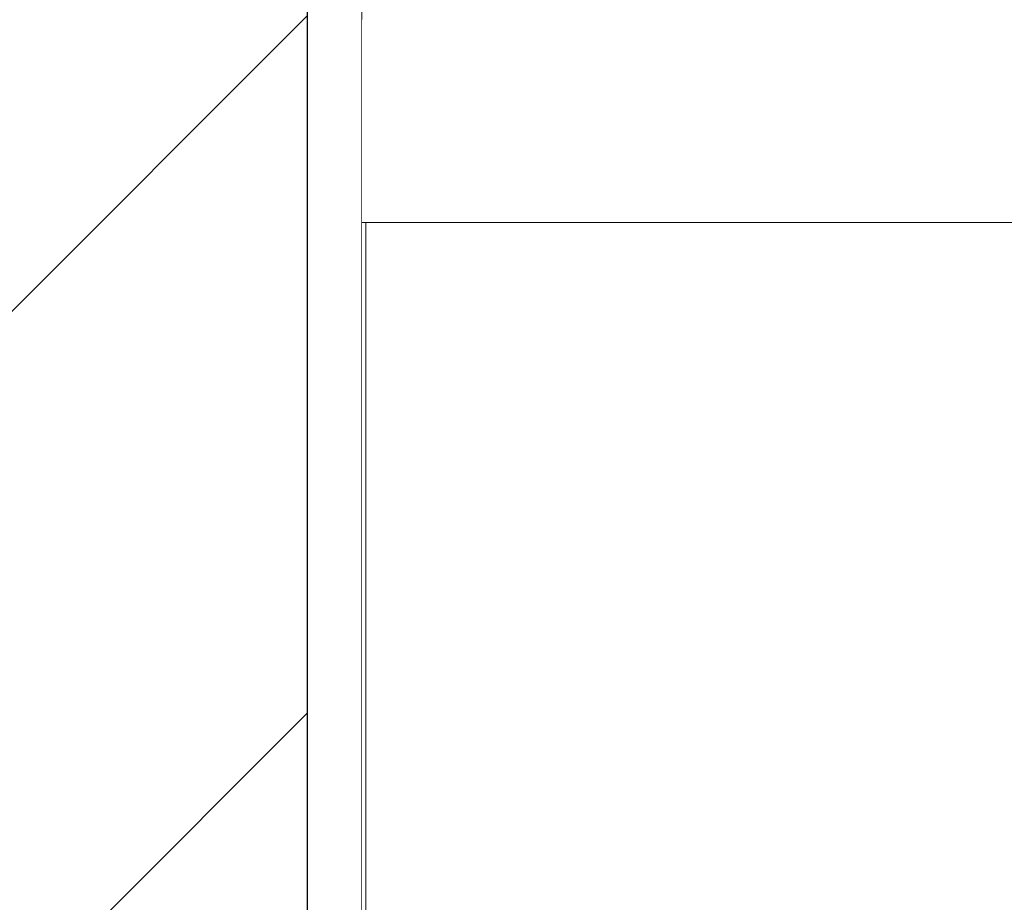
# Model space of a CAD drawing. Header units: millimetres. Extents: x 58537 to 97688, y -8921 to 14216.
# Tile 108 of 189: x 68478 to 68657, y 3456 to 3617. Entities that reach past the tile are written whole.
import ezdxf

# ---------------------------------------------------------------- set-up
doc = ezdxf.new("R2010")
doc.units = ezdxf.units.MM
doc.header["$MEASUREMENT"] = 0
doc.linetypes.add('Wipeout_Contour', pattern=[1000, 0, -1000])
for name, color, linetype in [('Nowe_A-Armatura', 7, 'Continuous'), ('Nowe_A-Wymiary-Zewnętrzne', 7, 'Continuous'), ('Nowe_A-Ściany-Działowe', 7, 'Continuous')]:
    doc.layers.add(name, color=color, linetype=linetype)
for name, color, linetype, lineweight in [('Nowe_A-Armatura_Nr_pióra__1', 7, 'Continuous', 13), ('Nowe_A-Wymiary-Zewnętrzne_Nr_pióra__46', 5, 'Continuous', 15), ('Nowe_A-Ściany-Działowe_Nr_pióra__27', 7, 'Continuous', 25), ('Nowe_A-Ściany-Działowe_Nr_pióra__47', 7, 'Continuous', 15)]:
    doc.layers.add(name, color=color, linetype=linetype, lineweight=lineweight)
doc.layers.add('Nowe_A-Wymiary-Zewnętrzne_Nr_pióra__45', color=7, linetype='Continuous', lineweight=15, true_color=0x40a5ff)
doc.layers.add('Nowe_A-Wymiary-Zewnętrzne_Nr_pióra__85', color=7, linetype='Continuous', lineweight=13, true_color=0x80c2ff)
doc.styles.add('STYL_AUTOMATYCZNY_2', font='arial.ttf')
doc.dimstyles.new('STYL_AUTOMATYCZNY__1', dxfattribs={"dimtxt": 125, "dimasz": 47.5, "dimexe": 0.18, "dimexo": 20, "dimgap": 0, "dimtad": 1, "dimdec": 1, "dimlfac": 0.1, "dimzin": 0, "dimdsep": 46, "dimtxsty": 'STYL_AUTOMATYCZNY_2', "dimblk": 'ARROWHEAD_11', "dimblk1": 'ARROWHEAD_11', "dimblk2": 'ARROWHEAD_11', "dimcen": 0.09, "dimclrd": 256, "dimclre": 256, "dimclrt": 5, "dimadec": 1, "dimazin": 0, "dimtfac": 1, "dimtdec": 4, "dimtmove": 0, "dimatfit": 3, "dimfxl": 0, "dimtolj": 1, "dimtzin": 0, "dimarcsym": 0})

# ---------------------------------------------------------------- blocks, each defined once
blk = doc.blocks.new('ElemPrzekroju_163')
at = {"layer": 'Nowe_A-Ściany-Działowe', "linetype": 'Continuous', "lineweight": 0, "true_color": 0x000000}
h = blk.add_hatch(dxfattribs=at)
h.set_pattern_fill('Bloczki_ceramiczne', color=18, style=0, pattern_type=2)
h.set_pattern_definition([(45, (0, 0), (-63.63961, 63.63961), [])])
h.paths.add_polyline_path([(68415.09, 2750), (68530.09, 2750), (68530.09, 5440), (68415.09, 5440), (68415.09, 5430)])
h = blk.add_hatch(dxfattribs=at)
h.set_pattern_fill('Tynk', color=18, style=0, pattern_type=2)
h.set_pattern_definition([(0, (0, 0), (0, 86.60254), [0, -50]), (0, (25, 43.3), (0, 86.60254), [0, -50])])
h.paths.add_polyline_path([(68540.09, 5440), (68530.09, 5440), (68530.09, 2750), (68540.09, 2750)])
at = {"layer": 'Nowe_A-Ściany-Działowe_Nr_pióra__27', "color": 7, "linetype": 'Continuous', "lineweight": 25}
blk.add_line((68530.09, 5440), (68530.09, 2750), dxfattribs=at)
at = {"layer": 'Nowe_A-Ściany-Działowe_Nr_pióra__47', "color": 7, "linetype": 'Continuous', "lineweight": 15}
blk.add_line((68540.09, 5430), (68540.09, 2890), dxfattribs=at)
blk = doc.blocks.new('ElemPrzekroju_167')
at = {"color": 254, "linetype": 'Wipeout_Contour', "lineweight": 0, "ltscale": 549124.371666}
blk.add_wipeout([(68540.79, 3580), (68540.09, 3580), (68540.09, 2890), (68617.59, 2890), (68617.59, 3040), (68561.99, 3040), (68561.99, 3300.55), (68540.79, 3300)], dxfattribs=at).dxf.layer = 'Nowe_A-Ściany-Działowe'
blk = doc.blocks.new('ElemPrzekroju_169')
at = {"color": 254, "linetype": 'Wipeout_Contour', "lineweight": 0, "ltscale": 205957.56454}
blk.add_wipeout([(68578.66, 3488.72), (68540.79, 3443.41), (68577.07, 3443.74)], dxfattribs=at).dxf.layer = 'Nowe_A-Armatura'
at = {"color": 254, "linetype": 'Wipeout_Contour', "lineweight": 0, "ltscale": 205924.601099}
blk.add_wipeout([(68540.79, 3443.41), (68578.66, 3488.72), (68540.79, 3488.55)], dxfattribs=at).dxf.layer = 'Nowe_A-Armatura'
at = {"color": 254, "linetype": 'Wipeout_Contour', "lineweight": 0, "ltscale": 206068.64861}
blk.add_wipeout([(68616.65, 3488.84), (68577.07, 3443.74), (68613.97, 3443.93)], dxfattribs=at).dxf.layer = 'Nowe_A-Armatura'
at = {"color": 254, "linetype": 'Wipeout_Contour', "lineweight": 0, "ltscale": 206036.588193}
blk.add_wipeout([(68577.07, 3443.74), (68616.65, 3488.84), (68578.66, 3488.72)], dxfattribs=at).dxf.layer = 'Nowe_A-Armatura'
at = {"color": 254, "linetype": 'Wipeout_Contour', "lineweight": 0, "ltscale": 205967.232589}
blk.add_wipeout([(68579.89, 3533.83), (68540.79, 3488.55), (68578.66, 3488.72)], dxfattribs=at).dxf.layer = 'Nowe_A-Armatura'
at = {"color": 254, "linetype": 'Wipeout_Contour', "lineweight": 0, "ltscale": 205932.732175}
blk.add_wipeout([(68540.79, 3488.55), (68579.89, 3533.83), (68540.79, 3533.77)], dxfattribs=at).dxf.layer = 'Nowe_A-Armatura'
at = {"layer": 'Nowe_A-Armatura_Nr_pióra__1', "color": 7, "linetype": 'Continuous', "lineweight": 13}
blk.add_line((68540.79, 3443.41), (68540.79, 3488.55), dxfattribs=at)
at = {"color": 254, "linetype": 'Wipeout_Contour', "lineweight": 0, "ltscale": 206081.826548}
blk.add_wipeout([(68618.74, 3533.89), (68578.66, 3488.72), (68616.65, 3488.84)], dxfattribs=at).dxf.layer = 'Nowe_A-Armatura'
at = {"color": 254, "linetype": 'Wipeout_Contour', "lineweight": 0, "ltscale": 206048.385397}
blk.add_wipeout([(68578.66, 3488.72), (68618.74, 3533.89), (68579.89, 3533.83)], dxfattribs=at).dxf.layer = 'Nowe_A-Armatura'
at = {"color": 254, "linetype": 'Wipeout_Contour', "lineweight": 0, "ltscale": 205976.174287}
blk.add_wipeout([(68580.66, 3579), (68540.79, 3533.77), (68579.89, 3533.83)], dxfattribs=at).dxf.layer = 'Nowe_A-Armatura'
at = {"color": 254, "linetype": 'Wipeout_Contour', "lineweight": 0, "ltscale": 206180.640445}
blk.add_wipeout([(68654.66, 3488.92), (68613.97, 3443.93), (68651.14, 3444.06)], dxfattribs=at).dxf.layer = 'Nowe_A-Armatura'
at = {"color": 254, "linetype": 'Wipeout_Contour', "lineweight": 0, "ltscale": 205940.493018}
blk.add_wipeout([(68540.79, 3533.77), (68580.66, 3579), (68540.79, 3579)], dxfattribs=at).dxf.layer = 'Nowe_A-Armatura'
at = {"color": 254, "linetype": 'Wipeout_Contour', "lineweight": 0, "ltscale": 206149.34266}
blk.add_wipeout([(68613.97, 3443.93), (68654.66, 3488.92), (68616.65, 3488.84)], dxfattribs=at).dxf.layer = 'Nowe_A-Armatura'
at = {"layer": 'Nowe_A-Armatura_Nr_pióra__1', "color": 7, "linetype": 'Continuous', "lineweight": 13}
blk.add_line((68540.79, 3488.55), (68540.79, 3533.77), dxfattribs=at)
at = {"color": 254, "linetype": 'Wipeout_Contour', "lineweight": 0, "ltscale": 206093.858011}
blk.add_wipeout([(68620.52, 3579), (68579.89, 3533.83), (68618.74, 3533.89)], dxfattribs=at).dxf.layer = 'Nowe_A-Armatura'
at = {"color": 254, "linetype": 'Wipeout_Contour', "lineweight": 0, "ltscale": 206059.153251}
blk.add_wipeout([(68579.89, 3533.83), (68620.52, 3579), (68580.66, 3579)], dxfattribs=at).dxf.layer = 'Nowe_A-Armatura'
at = {"color": 254, "linetype": 'Wipeout_Contour', "lineweight": 0, "ltscale": 206019.362462}
blk.add_wipeout([(68580.66, 3580), (68578.44, 3580), (68580.66, 3579)], dxfattribs=at).dxf.layer = 'Nowe_A-Armatura'
at = {"color": 254, "linetype": 'Wipeout_Contour', "lineweight": 0, "ltscale": 206138.783468}
blk.add_wipeout([(68620.52, 3580), (68618.3, 3580), (68620.52, 3579)], dxfattribs=at).dxf.layer = 'Nowe_A-Armatura'
at = {"color": 254, "linetype": 'Wipeout_Contour', "lineweight": 0, "ltscale": 206196.402215}
blk.add_wipeout([(68657.43, 3533.95), (68616.65, 3488.84), (68654.66, 3488.92)], dxfattribs=at).dxf.layer = 'Nowe_A-Armatura'
at = {"color": 254, "linetype": 'Wipeout_Contour', "lineweight": 0, "ltscale": 343283.169433}
blk.add_wipeout([(68540.79, 3579), (68580.66, 3579), (68578.44, 3580), (68575.9, 3580), (68540.79, 3580)], dxfattribs=at).dxf.layer = 'Nowe_A-Armatura'
at = {"color": 254, "linetype": 'Wipeout_Contour', "lineweight": 0, "ltscale": 206163.749743}
blk.add_wipeout([(68616.65, 3488.84), (68657.43, 3533.95), (68618.74, 3533.89)], dxfattribs=at).dxf.layer = 'Nowe_A-Armatura'
at = {"layer": 'Nowe_A-Armatura_Nr_pióra__1', "color": 7, "linetype": 'Continuous', "lineweight": 13}
blk.add_line((68540.79, 3533.77), (68540.79, 3579), dxfattribs=at)
at = {"color": 254, "linetype": 'Wipeout_Contour', "lineweight": 0, "ltscale": 205911.645691}
blk.add_wipeout([(68540.09, 3580), (68550.09, 3580), (68540.09, 3591.9)], dxfattribs=at).dxf.layer = 'Nowe_A-Armatura'
at = {"color": 254, "linetype": 'Wipeout_Contour', "lineweight": 0, "ltscale": 206000.574221}
blk.add_wipeout([(68568.52, 3580), (68575.9, 3580), (68575.9, 3591.9)], dxfattribs=at).dxf.layer = 'Nowe_A-Armatura'
at = {"color": 254, "linetype": 'Wipeout_Contour', "lineweight": 0, "ltscale": 343479.008187}
blk.add_wipeout([(68612.46, 3580), (68580.66, 3580), (68580.66, 3579), (68620.52, 3579), (68618.3, 3580)], dxfattribs=at).dxf.layer = 'Nowe_A-Armatura'
at = {"color": 254, "linetype": 'Wipeout_Contour', "lineweight": 0, "ltscale": 206292.827523}
blk.add_wipeout([(68692.64, 3489.01), (68651.14, 3444.06), (68688.28, 3444.19)], dxfattribs=at).dxf.layer = 'Nowe_A-Armatura'
at = {"color": 254, "linetype": 'Wipeout_Contour', "lineweight": 0, "ltscale": 205921.307345}
blk.add_wipeout([(68550.09, 3591.9), (68540.09, 3591.9), (68550.09, 3580)], dxfattribs=at).dxf.layer = 'Nowe_A-Armatura'
at = {"color": 254, "linetype": 'Wipeout_Contour', "lineweight": 0, "ltscale": 205994.876606}
blk.add_wipeout([(68575.9, 3591.9), (68568.52, 3591.9), (68568.52, 3580)], dxfattribs=at).dxf.layer = 'Nowe_A-Armatura'
at = {"color": 254, "linetype": 'Wipeout_Contour', "lineweight": 0, "ltscale": 206211.112424}
blk.add_wipeout([(68660.36, 3579), (68618.74, 3533.89), (68657.43, 3533.95)], dxfattribs=at).dxf.layer = 'Nowe_A-Armatura'
at = {"color": 254, "linetype": 'Wipeout_Contour', "lineweight": 0, "ltscale": 206262.369544}
blk.add_wipeout([(68651.14, 3444.06), (68692.64, 3489.01), (68654.66, 3488.92)], dxfattribs=at).dxf.layer = 'Nowe_A-Armatura'
at = {"layer": 'Nowe_A-Armatura_Nr_pióra__1', "color": 7, "linetype": 'Continuous', "lineweight": 13}
blk.add_line((68540.79, 3579), (68540.79, 3580), dxfattribs=at)
at = {"color": 254, "linetype": 'Wipeout_Contour', "lineweight": 0, "ltscale": 205977.066303}
blk.add_wipeout([(68559.74, 3580), (68568.52, 3580), (68568.52, 3591.9)], dxfattribs=at).dxf.layer = 'Nowe_A-Armatura'
at = {"color": 254, "linetype": 'Wipeout_Contour', "lineweight": 0, "ltscale": 206019.00907}
blk.add_wipeout([(68581.44, 3591.9), (68575.9, 3580), (68581.44, 3580)], dxfattribs=at).dxf.layer = 'Nowe_A-Armatura'
at = {"color": 254, "linetype": 'Wipeout_Contour', "lineweight": 0, "ltscale": 206177.520904}
blk.add_wipeout([(68618.74, 3533.89), (68660.36, 3579), (68620.52, 3579)], dxfattribs=at).dxf.layer = 'Nowe_A-Armatura'
at = {"color": 254, "linetype": 'Wipeout_Contour', "lineweight": 0, "ltscale": 205969.97068}
blk.add_wipeout([(68568.52, 3591.9), (68559.74, 3591.9), (68559.74, 3580)], dxfattribs=at).dxf.layer = 'Nowe_A-Armatura'
at = {"color": 254, "linetype": 'Wipeout_Contour', "lineweight": 0, "ltscale": 206015.14888}
blk.add_wipeout([(68575.9, 3591.9), (68575.9, 3580), (68581.44, 3591.9)], dxfattribs=at).dxf.layer = 'Nowe_A-Armatura'
at = {"color": 254, "linetype": 'Wipeout_Contour', "lineweight": 0, "ltscale": 343675.319203}
blk.add_wipeout([(68620.52, 3579), (68660.36, 3579), (68658.15, 3580), (68649.56, 3580), (68620.52, 3580)], dxfattribs=at).dxf.layer = 'Nowe_A-Armatura'
at = {"color": 254, "linetype": 'Wipeout_Contour', "lineweight": 0, "ltscale": 206310.922638}
blk.add_wipeout([(68696.07, 3534.03), (68654.66, 3488.92), (68692.64, 3489.01)], dxfattribs=at).dxf.layer = 'Nowe_A-Armatura'
at = {"layer": 'Nowe_A-Armatura_Nr_pióra__1', "color": 7, "linetype": 'Continuous', "lineweight": 13}
blk.add_line((68568.52, 3580), (68575.9, 3580), dxfattribs=at)
at = {"color": 254, "linetype": 'Wipeout_Contour', "lineweight": 0, "ltscale": 205949.893398}
blk.add_wipeout([(68550.09, 3580), (68559.74, 3580), (68559.74, 3591.9)], dxfattribs=at).dxf.layer = 'Nowe_A-Armatura'
at = {"color": 254, "linetype": 'Wipeout_Contour', "lineweight": 0, "ltscale": 206254.847614}
blk.add_wipeout([(68662.69, 3591.9), (68649.56, 3580), (68662.69, 3580)], dxfattribs=at).dxf.layer = 'Nowe_A-Armatura'
at = {"color": 254, "linetype": 'Wipeout_Contour', "lineweight": 0, "ltscale": 206278.947015}
blk.add_wipeout([(68654.66, 3488.92), (68696.07, 3534.03), (68657.43, 3533.95)], dxfattribs=at).dxf.layer = 'Nowe_A-Armatura'
at = {"color": 254, "linetype": 'Wipeout_Contour', "lineweight": 0, "ltscale": 205941.929056}
blk.add_wipeout([(68550.09, 3580), (68559.74, 3591.9), (68550.09, 3591.9)], dxfattribs=at).dxf.layer = 'Nowe_A-Armatura'
at = {"color": 254, "linetype": 'Wipeout_Contour', "lineweight": 0, "ltscale": 206243.406983}
blk.add_wipeout([(68649.56, 3580), (68662.69, 3591.9), (68649.56, 3591.9)], dxfattribs=at).dxf.layer = 'Nowe_A-Armatura'
at = {"color": 254, "linetype": 'Wipeout_Contour', "lineweight": 0, "ltscale": 206328.132486}
blk.add_wipeout([(68700.17, 3579), (68657.43, 3533.95), (68696.07, 3534.03)], dxfattribs=at).dxf.layer = 'Nowe_A-Armatura'
at = {"layer": 'Nowe_A-Armatura_Nr_pióra__1', "color": 7, "linetype": 'Continuous', "lineweight": 13}
for p, q in [((68540.09, 3580), (68550.09, 3580)), ((68550.09, 3580), (68559.74, 3580)), ((68559.74, 3580), (68568.52, 3580))]:
    blk.add_line(p, q, dxfattribs=at)
at = {"color": 254, "linetype": 'Wipeout_Contour', "lineweight": 0, "ltscale": 205913.536956}
blk.add_wipeout([(68540.09, 3591.9), (68550.09, 3591.9), (68540.09, 3604.26)], dxfattribs=at).dxf.layer = 'Nowe_A-Armatura'
at = {"color": 254, "linetype": 'Wipeout_Contour', "lineweight": 0, "ltscale": 206215.800782}
blk.add_wipeout([(68649.56, 3591.9), (68636.72, 3580), (68649.56, 3580)], dxfattribs=at).dxf.layer = 'Nowe_A-Armatura'
at = {"color": 254, "linetype": 'Wipeout_Contour', "lineweight": 0, "ltscale": 206295.680141}
blk.add_wipeout([(68657.43, 3533.95), (68700.17, 3579), (68660.36, 3579)], dxfattribs=at).dxf.layer = 'Nowe_A-Armatura'
at = {"color": 254, "linetype": 'Wipeout_Contour', "lineweight": 0, "ltscale": 205923.224914}
blk.add_wipeout([(68550.09, 3604.26), (68540.09, 3604.26), (68550.09, 3591.9)], dxfattribs=at).dxf.layer = 'Nowe_A-Armatura'
at = {"color": 254, "linetype": 'Wipeout_Contour', "lineweight": 0, "ltscale": 206204.64989}
blk.add_wipeout([(68636.72, 3591.9), (68636.72, 3580), (68649.56, 3591.9)], dxfattribs=at).dxf.layer = 'Nowe_A-Armatura'
at = {"layer": 'Nowe_A-Armatura_Nr_pióra__1', "color": 7, "linetype": 'Continuous', "lineweight": 13}
blk.add_line((68649.56, 3580), (68662.69, 3580), dxfattribs=at)
at = {"color": 254, "linetype": 'Wipeout_Contour', "lineweight": 0, "ltscale": 205915.502884}
blk.add_wipeout([(68540.09, 3604.26), (68550.09, 3604.26), (68540.09, 3617)], dxfattribs=at).dxf.layer = 'Nowe_A-Armatura'
at = {"color": 254, "linetype": 'Wipeout_Contour', "lineweight": 0, "ltscale": 206177.772584}
blk.add_wipeout([(68624.32, 3580), (68636.72, 3580), (68636.72, 3591.9)], dxfattribs=at).dxf.layer = 'Nowe_A-Armatura'
at = {"color": 254, "linetype": 'Wipeout_Contour', "lineweight": 0, "ltscale": 205925.213179}
blk.add_wipeout([(68550.09, 3617), (68540.09, 3617), (68550.09, 3604.26)], dxfattribs=at).dxf.layer = 'Nowe_A-Armatura'
at = {"color": 254, "linetype": 'Wipeout_Contour', "lineweight": 0, "ltscale": 206167.061221}
blk.add_wipeout([(68636.72, 3591.9), (68624.32, 3591.9), (68624.32, 3580)], dxfattribs=at).dxf.layer = 'Nowe_A-Armatura'
at = {"layer": 'Nowe_A-Armatura_Nr_pióra__1', "color": 7, "linetype": 'Continuous', "lineweight": 13}
blk.add_line((68636.72, 3580), (68649.56, 3580), dxfattribs=at)
at = {"color": 254, "linetype": 'Wipeout_Contour', "lineweight": 0, "ltscale": 205951.784309}
blk.add_wipeout([(68550.09, 3591.9), (68559.74, 3591.9), (68559.74, 3604.26)], dxfattribs=at).dxf.layer = 'Nowe_A-Armatura'
at = {"color": 254, "linetype": 'Wipeout_Contour', "lineweight": 0, "ltscale": 206141.162472}
blk.add_wipeout([(68612.46, 3580), (68624.32, 3580), (68624.32, 3591.9)], dxfattribs=at).dxf.layer = 'Nowe_A-Armatura'
at = {"color": 254, "linetype": 'Wipeout_Contour', "lineweight": 0, "ltscale": 205943.84643}
blk.add_wipeout([(68550.09, 3591.9), (68559.74, 3604.26), (68550.09, 3604.26)], dxfattribs=at).dxf.layer = 'Nowe_A-Armatura'
at = {"color": 254, "linetype": 'Wipeout_Contour', "lineweight": 0, "ltscale": 206130.990497}
blk.add_wipeout([(68624.32, 3591.9), (68612.46, 3591.9), (68612.46, 3580)], dxfattribs=at).dxf.layer = 'Nowe_A-Armatura'
at = {"layer": 'Nowe_A-Armatura_Nr_pióra__1', "color": 7, "linetype": 'Continuous', "lineweight": 13}
blk.add_line((68624.32, 3580), (68636.72, 3580), dxfattribs=at)
at = {"color": 254, "linetype": 'Wipeout_Contour', "lineweight": 0, "ltscale": 205953.749869}
blk.add_wipeout([(68550.09, 3604.26), (68559.74, 3604.26), (68559.74, 3617)], dxfattribs=at).dxf.layer = 'Nowe_A-Armatura'
at = {"color": 254, "linetype": 'Wipeout_Contour', "lineweight": 0, "ltscale": 206106.319968}
blk.add_wipeout([(68601.29, 3580), (68612.46, 3580), (68612.46, 3591.9)], dxfattribs=at).dxf.layer = 'Nowe_A-Armatura'
at = {"color": 254, "linetype": 'Wipeout_Contour', "lineweight": 0, "ltscale": 205945.834494}
blk.add_wipeout([(68550.09, 3604.26), (68559.74, 3617), (68550.09, 3617)], dxfattribs=at).dxf.layer = 'Nowe_A-Armatura'
at = {"color": 254, "linetype": 'Wipeout_Contour', "lineweight": 0, "ltscale": 206096.837171}
blk.add_wipeout([(68612.46, 3591.9), (68601.29, 3591.9), (68601.29, 3580)], dxfattribs=at).dxf.layer = 'Nowe_A-Armatura'
at = {"layer": 'Nowe_A-Armatura_Nr_pióra__1', "color": 7, "linetype": 'Continuous', "lineweight": 13}
blk.add_line((68612.46, 3580), (68624.32, 3580), dxfattribs=at)
at = {"color": 254, "linetype": 'Wipeout_Contour', "lineweight": 0, "ltscale": 205978.956965}
blk.add_wipeout([(68559.74, 3591.9), (68568.52, 3591.9), (68568.52, 3604.26)], dxfattribs=at).dxf.layer = 'Nowe_A-Armatura'
at = {"color": 254, "linetype": 'Wipeout_Contour', "lineweight": 0, "ltscale": 206073.644525}
blk.add_wipeout([(68590.91, 3580), (68601.29, 3580), (68601.29, 3591.9)], dxfattribs=at).dxf.layer = 'Nowe_A-Armatura'
at = {"color": 254, "linetype": 'Wipeout_Contour', "lineweight": 0, "ltscale": 205971.887793}
blk.add_wipeout([(68568.52, 3604.26), (68559.74, 3604.26), (68559.74, 3591.9)], dxfattribs=at).dxf.layer = 'Nowe_A-Armatura'
at = {"color": 254, "linetype": 'Wipeout_Contour', "lineweight": 0, "ltscale": 206064.950761}
blk.add_wipeout([(68601.29, 3591.9), (68590.91, 3591.9), (68590.91, 3580)], dxfattribs=at).dxf.layer = 'Nowe_A-Armatura'
at = {"layer": 'Nowe_A-Armatura_Nr_pióra__1', "color": 7, "linetype": 'Continuous', "lineweight": 13}
blk.add_line((68601.29, 3580), (68612.46, 3580), dxfattribs=at)
at = {"color": 254, "linetype": 'Wipeout_Contour', "lineweight": 0, "ltscale": 205980.922266}
blk.add_wipeout([(68559.74, 3604.26), (68568.52, 3604.26), (68568.52, 3617)], dxfattribs=at).dxf.layer = 'Nowe_A-Armatura'
at = {"color": 254, "linetype": 'Wipeout_Contour', "lineweight": 0, "ltscale": 206043.455705}
blk.add_wipeout([(68590.91, 3591.9), (68581.44, 3580), (68590.91, 3580)], dxfattribs=at).dxf.layer = 'Nowe_A-Armatura'
at = {"color": 254, "linetype": 'Wipeout_Contour', "lineweight": 0, "ltscale": 205973.875587}
blk.add_wipeout([(68568.52, 3617), (68559.74, 3617), (68559.74, 3604.26)], dxfattribs=at).dxf.layer = 'Nowe_A-Armatura'
at = {"color": 254, "linetype": 'Wipeout_Contour', "lineweight": 0, "ltscale": 206035.6708}
blk.add_wipeout([(68581.44, 3591.9), (68581.44, 3580), (68590.91, 3591.9)], dxfattribs=at).dxf.layer = 'Nowe_A-Armatura'
at = {"layer": 'Nowe_A-Armatura_Nr_pióra__1', "color": 7, "linetype": 'Continuous', "lineweight": 13}
for p, q in [((68575.9, 3580), (68581.44, 3580)), ((68581.44, 3580), (68590.91, 3580)), ((68590.91, 3580), (68601.29, 3580))]:
    blk.add_line(p, q, dxfattribs=at)
at = {"color": 254, "linetype": 'Wipeout_Contour', "lineweight": 0, "ltscale": 206045.345758}
blk.add_wipeout([(68581.44, 3591.9), (68590.91, 3591.9), (68590.91, 3604.26)], dxfattribs=at).dxf.layer = 'Nowe_A-Armatura'
at = {"color": 254, "linetype": 'Wipeout_Contour', "lineweight": 0, "ltscale": 206037.587302}
blk.add_wipeout([(68590.91, 3604.26), (68581.44, 3604.26), (68581.44, 3591.9)], dxfattribs=at).dxf.layer = 'Nowe_A-Armatura'
at = {"color": 254, "linetype": 'Wipeout_Contour', "lineweight": 0, "ltscale": 206020.899348}
blk.add_wipeout([(68581.44, 3604.26), (68575.9, 3591.9), (68581.44, 3591.9)], dxfattribs=at).dxf.layer = 'Nowe_A-Armatura'
at = {"color": 254, "linetype": 'Wipeout_Contour', "lineweight": 0, "ltscale": 206075.534301}
blk.add_wipeout([(68590.91, 3591.9), (68601.29, 3591.9), (68601.29, 3604.26)], dxfattribs=at).dxf.layer = 'Nowe_A-Armatura'
at = {"color": 254, "linetype": 'Wipeout_Contour', "lineweight": 0, "ltscale": 206017.065573}
blk.add_wipeout([(68575.9, 3604.26), (68575.9, 3591.9), (68581.44, 3604.26)], dxfattribs=at).dxf.layer = 'Nowe_A-Armatura'
at = {"color": 254, "linetype": 'Wipeout_Contour', "lineweight": 0, "ltscale": 206066.86699}
blk.add_wipeout([(68601.29, 3604.26), (68590.91, 3604.26), (68590.91, 3591.9)], dxfattribs=at).dxf.layer = 'Nowe_A-Armatura'
at = {"color": 254, "linetype": 'Wipeout_Contour', "lineweight": 0, "ltscale": 206047.310425}
blk.add_wipeout([(68581.44, 3604.26), (68590.91, 3604.26), (68590.91, 3617)], dxfattribs=at).dxf.layer = 'Nowe_A-Armatura'
at = {"color": 254, "linetype": 'Wipeout_Contour', "lineweight": 0, "ltscale": 206039.574461}
blk.add_wipeout([(68590.91, 3617), (68581.44, 3617), (68581.44, 3604.26)], dxfattribs=at).dxf.layer = 'Nowe_A-Armatura'
at = {"color": 254, "linetype": 'Wipeout_Contour', "lineweight": 0, "ltscale": 206022.864249}
blk.add_wipeout([(68575.9, 3604.26), (68581.44, 3604.26), (68581.44, 3617)], dxfattribs=at).dxf.layer = 'Nowe_A-Armatura'
at = {"color": 254, "linetype": 'Wipeout_Contour', "lineweight": 0, "ltscale": 206077.49868}
blk.add_wipeout([(68590.91, 3604.26), (68601.29, 3604.26), (68601.29, 3617)], dxfattribs=at).dxf.layer = 'Nowe_A-Armatura'
at = {"color": 254, "linetype": 'Wipeout_Contour', "lineweight": 0, "ltscale": 206019.052931}
blk.add_wipeout([(68581.44, 3617), (68575.9, 3617), (68575.9, 3604.26)], dxfattribs=at).dxf.layer = 'Nowe_A-Armatura'
at = {"color": 254, "linetype": 'Wipeout_Contour', "lineweight": 0, "ltscale": 206068.853867}
blk.add_wipeout([(68601.29, 3617), (68590.91, 3617), (68590.91, 3604.26)], dxfattribs=at).dxf.layer = 'Nowe_A-Armatura'
at = {"color": 254, "linetype": 'Wipeout_Contour', "lineweight": 0, "ltscale": 206002.464668}
blk.add_wipeout([(68568.52, 3591.9), (68575.9, 3591.9), (68575.9, 3604.26)], dxfattribs=at).dxf.layer = 'Nowe_A-Armatura'
at = {"color": 254, "linetype": 'Wipeout_Contour', "lineweight": 0, "ltscale": 206108.209444}
blk.add_wipeout([(68601.29, 3591.9), (68612.46, 3591.9), (68612.46, 3604.26)], dxfattribs=at).dxf.layer = 'Nowe_A-Armatura'
at = {"color": 254, "linetype": 'Wipeout_Contour', "lineweight": 0, "ltscale": 205996.793487}
blk.add_wipeout([(68568.52, 3604.26), (68568.52, 3591.9), (68575.9, 3604.26)], dxfattribs=at).dxf.layer = 'Nowe_A-Armatura'
at = {"color": 254, "linetype": 'Wipeout_Contour', "lineweight": 0, "ltscale": 206098.753103}
blk.add_wipeout([(68612.46, 3604.26), (68601.29, 3604.26), (68601.29, 3591.9)], dxfattribs=at).dxf.layer = 'Nowe_A-Armatura'
at = {"color": 254, "linetype": 'Wipeout_Contour', "lineweight": 0, "ltscale": 206004.429744}
blk.add_wipeout([(68575.9, 3617), (68568.52, 3604.26), (68575.9, 3604.26)], dxfattribs=at).dxf.layer = 'Nowe_A-Armatura'
at = {"color": 254, "linetype": 'Wipeout_Contour', "lineweight": 0, "ltscale": 206110.173512}
blk.add_wipeout([(68601.29, 3604.26), (68612.46, 3604.26), (68612.46, 3617)], dxfattribs=at).dxf.layer = 'Nowe_A-Armatura'
at = {"color": 254, "linetype": 'Wipeout_Contour', "lineweight": 0, "ltscale": 205998.781041}
blk.add_wipeout([(68568.52, 3617), (68568.52, 3604.26), (68575.9, 3617)], dxfattribs=at).dxf.layer = 'Nowe_A-Armatura'
at = {"color": 254, "linetype": 'Wipeout_Contour', "lineweight": 0, "ltscale": 206100.739673}
blk.add_wipeout([(68612.46, 3617), (68601.29, 3617), (68601.29, 3604.26)], dxfattribs=at).dxf.layer = 'Nowe_A-Armatura'
at = {"color": 254, "linetype": 'Wipeout_Contour', "lineweight": 0, "ltscale": 206143.051628}
blk.add_wipeout([(68612.46, 3591.9), (68624.32, 3591.9), (68624.32, 3604.26)], dxfattribs=at).dxf.layer = 'Nowe_A-Armatura'
at = {"color": 254, "linetype": 'Wipeout_Contour', "lineweight": 0, "ltscale": 206132.906112}
blk.add_wipeout([(68624.32, 3604.26), (68612.46, 3604.26), (68612.46, 3591.9)], dxfattribs=at).dxf.layer = 'Nowe_A-Armatura'
at = {"color": 254, "linetype": 'Wipeout_Contour', "lineweight": 0, "ltscale": 206145.015364}
blk.add_wipeout([(68624.32, 3617), (68612.46, 3604.26), (68624.32, 3604.26)], dxfattribs=at).dxf.layer = 'Nowe_A-Armatura'
at = {"color": 254, "linetype": 'Wipeout_Contour', "lineweight": 0, "ltscale": 206134.892353}
blk.add_wipeout([(68612.46, 3617), (68612.46, 3604.26), (68624.32, 3617)], dxfattribs=at).dxf.layer = 'Nowe_A-Armatura'
at = {"color": 254, "linetype": 'Wipeout_Contour', "lineweight": 0, "ltscale": 206179.661405}
blk.add_wipeout([(68624.32, 3591.9), (68636.72, 3591.9), (68636.72, 3604.26)], dxfattribs=at).dxf.layer = 'Nowe_A-Armatura'
at = {"color": 254, "linetype": 'Wipeout_Contour', "lineweight": 0, "ltscale": 206168.976501}
blk.add_wipeout([(68624.32, 3604.26), (68624.32, 3591.9), (68636.72, 3604.26)], dxfattribs=at).dxf.layer = 'Nowe_A-Armatura'
at = {"color": 254, "linetype": 'Wipeout_Contour', "lineweight": 0, "ltscale": 206181.624792}
blk.add_wipeout([(68636.72, 3617), (68624.32, 3604.26), (68636.72, 3604.26)], dxfattribs=at).dxf.layer = 'Nowe_A-Armatura'
at = {"color": 254, "linetype": 'Wipeout_Contour', "lineweight": 0, "ltscale": 206170.962394}
blk.add_wipeout([(68624.32, 3617), (68624.32, 3604.26), (68636.72, 3617)], dxfattribs=at).dxf.layer = 'Nowe_A-Armatura'
at = {"color": 254, "linetype": 'Wipeout_Contour', "lineweight": 0, "ltscale": 206217.689255}
blk.add_wipeout([(68649.56, 3604.26), (68636.72, 3591.9), (68649.56, 3591.9)], dxfattribs=at).dxf.layer = 'Nowe_A-Armatura'
at = {"color": 254, "linetype": 'Wipeout_Contour', "lineweight": 0, "ltscale": 206206.564821}
blk.add_wipeout([(68636.72, 3604.26), (68636.72, 3591.9), (68649.56, 3604.26)], dxfattribs=at).dxf.layer = 'Nowe_A-Armatura'
at = {"color": 254, "linetype": 'Wipeout_Contour', "lineweight": 0, "ltscale": 206219.65228}
blk.add_wipeout([(68636.72, 3604.26), (68649.56, 3604.26), (68649.56, 3617)], dxfattribs=at).dxf.layer = 'Nowe_A-Armatura'
at = {"color": 254, "linetype": 'Wipeout_Contour', "lineweight": 0, "ltscale": 206208.550352}
blk.add_wipeout([(68649.56, 3617), (68636.72, 3617), (68636.72, 3604.26)], dxfattribs=at).dxf.layer = 'Nowe_A-Armatura'
at = {"color": 254, "linetype": 'Wipeout_Contour', "lineweight": 0, "ltscale": 206256.735729}
blk.add_wipeout([(68649.56, 3591.9), (68662.69, 3591.9), (68662.69, 3604.26)], dxfattribs=at).dxf.layer = 'Nowe_A-Armatura'
at = {"color": 254, "linetype": 'Wipeout_Contour', "lineweight": 0, "ltscale": 206245.321554}
blk.add_wipeout([(68662.69, 3604.26), (68649.56, 3604.26), (68649.56, 3591.9)], dxfattribs=at).dxf.layer = 'Nowe_A-Armatura'
at = {"color": 254, "linetype": 'Wipeout_Contour', "lineweight": 0, "ltscale": 206258.698382}
blk.add_wipeout([(68649.56, 3604.26), (68662.69, 3604.26), (68662.69, 3617)], dxfattribs=at).dxf.layer = 'Nowe_A-Armatura'
at = {"color": 254, "linetype": 'Wipeout_Contour', "lineweight": 0, "ltscale": 206247.306712}
blk.add_wipeout([(68662.69, 3617), (68649.56, 3617), (68649.56, 3604.26)], dxfattribs=at).dxf.layer = 'Nowe_A-Armatura'
blk = doc.blocks.new('*D977')
at = {"layer": 'Nowe_A-Wymiary-Zewnętrzne_Nr_pióra__45', "linetype": 'Continuous', "lineweight": 15, "true_color": 0x40a5ff}
for points in [[(66434, 5430), (66434.95, 5425.22), (66437.66, 5421.16), (66441.72, 5418.45), (66446.5, 5417.5), (66451.28, 5418.45), (66455.34, 5421.16), (66458.05, 5425.22), (66459, 5430), (66458.05, 5434.78), (66455.34, 5438.84), (66451.28, 5441.55), (66446.5, 5442.5), (66441.72, 5441.55), (66437.66, 5438.84), (66434.95, 5434.78)], [(66434, 2890), (66434.95, 2885.22), (66437.66, 2881.16), (66441.72, 2878.45), (66446.5, 2877.5), (66451.28, 2878.45), (66455.34, 2881.16), (66458.05, 2885.22), (66459, 2890), (66458.05, 2894.78), (66455.34, 2898.84), (66451.28, 2901.55), (66446.5, 2902.5), (66441.72, 2901.55), (66437.66, 2898.84), (66434.95, 2894.78)]]:
    blk.add_hatch(color=161, dxfattribs=at).paths.add_polyline_path(points)
at = {"layer": 'Nowe_A-Wymiary-Zewnętrzne_Nr_pióra__45', "color": 161, "linetype": 'Continuous', "lineweight": 15, "true_color": 0x40a5ff}
for centre in [(66446.5, 5430), (66446.5, 2890)]:
    blk.add_circle(centre, 12.5, dxfattribs=at)
at = {"layer": 'Nowe_A-Wymiary-Zewnętrzne_Nr_pióra__85', "color": 151, "linetype": 'Continuous', "lineweight": 13, "true_color": 0x80c2ff}
for p, q in [((66446.5, 2902.5), (66446.5, 5417.5)), ((66434, 2890), (66399.62, 2890)), ((66493.37, 2890), (66459, 2890))]:
    blk.add_line(p, q, dxfattribs=at)
at = {"layer": 'Nowe_A-Wymiary-Zewnętrzne_Nr_pióra__46', "color": 5, "lineweight": 15, "char_height": 125, "attachment_point": 7, "rotation": 90, "style": 'STYL_AUTOMATYCZNY_2'}
for s, insert in [('\\A1;{\\pql;\\fArial|b0|i0|c238|p0;\\W1.000000;21,0}', (66421.5, 5083.85)), ('\\A1;{\\pql;\\fArial|b0|i0|c238|p0;\\W1.000000;254,0}', (66421.5, 3945.5)), ('\\A1;{\\pql;\\fArial|b0|i0|c238|p0;\\W1.000000;14,0}', (66421.5, 2902.5))]:
    blk.add_mtext(s, dxfattribs=dict(at, insert=insert))
blk = doc.blocks.new('ARROWHEAD_11')
at = {"color": 0, "linetype": 'Continuous', "lineweight": 0}
blk.add_line((0, 0), (-1, 0), dxfattribs=at)
at = {"color": 0, "linetype": 'Continuous', "lineweight": 0, "const_width": 0.25, "flags": 128}
blk.add_lwpolyline([(-0.125, 0, 1), (0.125, 0, 1)], format="xyb", close=True, dxfattribs=at)
blk = doc.blocks.new('*D1017')
at = {"layer": 'Nowe_A-Wymiary-Zewnętrzne_Nr_pióra__45', "linetype": 'Continuous', "lineweight": 15, "true_color": 0x40a5ff}
for points in [[(93173.54, 5090), (93174.49, 5085.22), (93177.2, 5081.16), (93181.25, 5078.45), (93186.04, 5077.5), (93190.82, 5078.45), (93194.88, 5081.16), (93197.59, 5085.22), (93198.54, 5090), (93197.59, 5094.78), (93194.88, 5098.84), (93190.82, 5101.55), (93186.04, 5102.5), (93181.25, 5101.55), (93177.2, 5098.84), (93174.49, 5094.78)], [(93173.54, 2890), (93174.49, 2885.22), (93177.2, 2881.16), (93181.25, 2878.45), (93186.04, 2877.5), (93190.82, 2878.45), (93194.88, 2881.16), (93197.59, 2885.22), (93198.54, 2890), (93197.59, 2894.78), (93194.88, 2898.84), (93190.82, 2901.55), (93186.04, 2902.5), (93181.25, 2901.55), (93177.2, 2898.84), (93174.49, 2894.78)]]:
    blk.add_hatch(color=161, dxfattribs=at).paths.add_polyline_path(points)
at = {"layer": 'Nowe_A-Wymiary-Zewnętrzne_Nr_pióra__45', "color": 161, "linetype": 'Continuous', "lineweight": 15, "true_color": 0x40a5ff}
for centre in [(93186.04, 5090), (93186.04, 2890)]:
    blk.add_circle(centre, 12.5, dxfattribs=at)
at = {"layer": 'Nowe_A-Wymiary-Zewnętrzne_Nr_pióra__85', "color": 151, "linetype": 'Continuous', "lineweight": 13, "true_color": 0x80c2ff}
for p, q in [((93173.54, 5090), (93139.16, 5090)), ((93232.91, 5090), (93198.54, 5090)), ((93186.04, 2902.5), (93186.04, 5077.5)), ((93173.54, 2890), (93139.16, 2890)), ((93232.91, 2890), (93198.54, 2890))]:
    blk.add_line(p, q, dxfattribs=at)
at = {"layer": 'Nowe_A-Wymiary-Zewnętrzne_Nr_pióra__46', "color": 5, "lineweight": 15, "char_height": 125, "attachment_point": 7, "rotation": 90, "style": 'STYL_AUTOMATYCZNY_2'}
for s, insert in [('\\A1;{\\pql;\\fArial|b0|i0|c238|p0;\\W1.000000;220,0}', (93161.04, 3942.33)), ('\\A1;{\\pql;\\fArial|b0|i0|c238|p0;\\W1.000000;14,0}', (93161.04, 2902.5))]:
    blk.add_mtext(s, dxfattribs=dict(at, insert=insert))
blk = doc.blocks.new('*D1027')
at = {"layer": 'Nowe_A-Wymiary-Zewnętrzne_Nr_pióra__45', "linetype": 'Continuous', "lineweight": 15, "true_color": 0x40a5ff}
for points in [[(93506.73, 12845.37), (93507.68, 12840.59), (93510.39, 12836.54), (93514.45, 12833.83), (93519.23, 12832.87), (93524.01, 12833.83), (93528.07, 12836.54), (93530.78, 12840.59), (93531.73, 12845.37), (93530.78, 12850.16), (93528.07, 12854.21), (93524.01, 12856.92), (93519.23, 12857.87), (93514.45, 12856.92), (93510.39, 12854.21), (93507.68, 12850.16)], [(93506.73, -450), (93507.68, -454.78), (93510.39, -458.84), (93514.45, -461.55), (93519.23, -462.5), (93524.01, -461.55), (93528.07, -458.84), (93530.78, -454.78), (93531.73, -450), (93530.78, -445.22), (93528.07, -441.16), (93524.01, -438.45), (93519.23, -437.5), (93514.45, -438.45), (93510.39, -441.16), (93507.68, -445.22)]]:
    blk.add_hatch(color=161, dxfattribs=at).paths.add_polyline_path(points)
at = {"layer": 'Nowe_A-Wymiary-Zewnętrzne_Nr_pióra__45', "color": 161, "linetype": 'Continuous', "lineweight": 15, "true_color": 0x40a5ff}
for centre in [(93519.23, 12845.37), (93519.23, -450)]:
    blk.add_circle(centre, 12.5, dxfattribs=at)
at = {"layer": 'Nowe_A-Wymiary-Zewnętrzne_Nr_pióra__85', "color": 151, "linetype": 'Continuous', "lineweight": 13, "true_color": 0x80c2ff}
for p, q in [((93519.23, 12857.87), (93519.23, 12870.37)), ((93506.73, 12845.37), (93472.36, 12845.37)), ((93566.11, 12845.37), (93531.73, 12845.37)), ((93519.23, -437.5), (93519.23, 12832.87)), ((93506.73, -450), (93472.36, -450)), ((93566.11, -450), (93531.73, -450)), ((93519.23, -475), (93519.23, -462.5))]:
    blk.add_line(p, q, dxfattribs=at)
at = {"layer": 'Nowe_A-Wymiary-Zewnętrzne_Nr_pióra__46', "color": 5, "lineweight": 15, "insert": (93494.23, 5911.71), "char_height": 125, "attachment_point": 7, "rotation": 90, "style": 'STYL_AUTOMATYCZNY_2'}
blk.add_mtext('\\A1;{\\pql;\\fArial|b0|i0|c238|p0;\\W1.000000;1\xa0329,5}', dxfattribs=at)
blk = doc.blocks.new('*D1036')
at = {"layer": 'Nowe_A-Wymiary-Zewnętrzne_Nr_pióra__45', "linetype": 'Continuous', "lineweight": 15, "true_color": 0x40a5ff}
for points in [[(90228.51, 5430), (90229.46, 5425.22), (90232.17, 5421.16), (90236.23, 5418.45), (90241.01, 5417.5), (90245.79, 5418.45), (90249.85, 5421.16), (90252.56, 5425.22), (90253.51, 5430), (90252.56, 5434.78), (90249.85, 5438.84), (90245.79, 5441.55), (90241.01, 5442.5), (90236.23, 5441.55), (90232.17, 5438.84), (90229.46, 5434.78)], [(90228.51, 2890), (90229.46, 2885.22), (90232.17, 2881.16), (90236.23, 2878.45), (90241.01, 2877.5), (90245.79, 2878.45), (90249.85, 2881.16), (90252.56, 2885.22), (90253.51, 2890), (90252.56, 2894.78), (90249.85, 2898.84), (90245.79, 2901.55), (90241.01, 2902.5), (90236.23, 2901.55), (90232.17, 2898.84), (90229.46, 2894.78)]]:
    blk.add_hatch(color=161, dxfattribs=at).paths.add_polyline_path(points)
at = {"layer": 'Nowe_A-Wymiary-Zewnętrzne_Nr_pióra__45', "color": 161, "linetype": 'Continuous', "lineweight": 15, "true_color": 0x40a5ff}
for centre in [(90241.01, 5430), (90241.01, 2890)]:
    blk.add_circle(centre, 12.5, dxfattribs=at)
at = {"layer": 'Nowe_A-Wymiary-Zewnętrzne_Nr_pióra__85', "color": 151, "linetype": 'Continuous', "lineweight": 13, "true_color": 0x80c2ff}
for p, q in [((90241.01, 2902.5), (90241.01, 5417.5)), ((90228.51, 2890), (90194.13, 2890)), ((90287.88, 2890), (90253.51, 2890))]:
    blk.add_line(p, q, dxfattribs=at)
at = {"layer": 'Nowe_A-Wymiary-Zewnętrzne_Nr_pióra__46', "color": 5, "lineweight": 15, "char_height": 125, "attachment_point": 7, "rotation": 90, "style": 'STYL_AUTOMATYCZNY_2'}
for s, insert in [('\\A1;{\\pql;\\fArial|b0|i0|c238|p0;\\W1.000000;21,0}', (90216.01, 5083.85)), ('\\A1;{\\pql;\\fArial|b0|i0|c238|p0;\\W1.000000;254,0}', (90216.01, 3945.5)), ('\\A1;{\\pql;\\fArial|b0|i0|c238|p0;\\W1.000000;14,0}', (90216.01, 2902.5))]:
    blk.add_mtext(s, dxfattribs=dict(at, insert=insert))

msp = doc.modelspace()

# ---------------------------------------------------------------- block references
at = {"layer": 'Nowe_A-Ściany-Działowe', "lineweight": 0}
msp.add_blockref('ElemPrzekroju_163', (0, 0), dxfattribs=at)

# ---------------------------------------------------------------- next in the draw order: block references
msp.add_blockref('ElemPrzekroju_167', (0, 0), dxfattribs=at)

# ---------------------------------------------------------------- next in the draw order: block references
at = {"layer": 'Nowe_A-Armatura', "lineweight": 0}
msp.add_blockref('ElemPrzekroju_169', (0, 0), dxfattribs=at)

# ---------------------------------------------------------------- next in the draw order: dimensions: what is measured, and where the dimension line sits
at = {"layer": 'Nowe_A-Wymiary-Zewnętrzne', "color": 151, "linetype": 'Continuous', "lineweight": 13, "true_color": 0x80c2ff}
for base, p1, p2, picture, middle in [((93519.23, 12845.37), (63041.84, -450), (64717.21, 12845.37), '*D1027', (93431.73, 6192.83)), ((66446.5, 5430), (58537.27, 2890), (78005.07, 5430), '*D977', (66359, 4154.89)), ((90241.01, 5430), (58537.27, 2890), (78005.07, 5430), '*D1036', (90153.51, 4154.89)), ((93186.04, 5090), (58537.27, 2890), (64770.07, 5090), '*D1017', (93098.54, 4151.72))]:
    dim = msp.add_linear_dim(base=base, p1=p1, p2=p2, angle=90, dimstyle='STYL_AUTOMATYCZNY__1', dxfattribs=at)
    dim.commit()
    dim.dimension.update_dxf_attribs({"geometry": picture, "text_midpoint": middle, "dimtype": 160, "text_rotation": 90})

doc.saveas('drawing.dxf')
